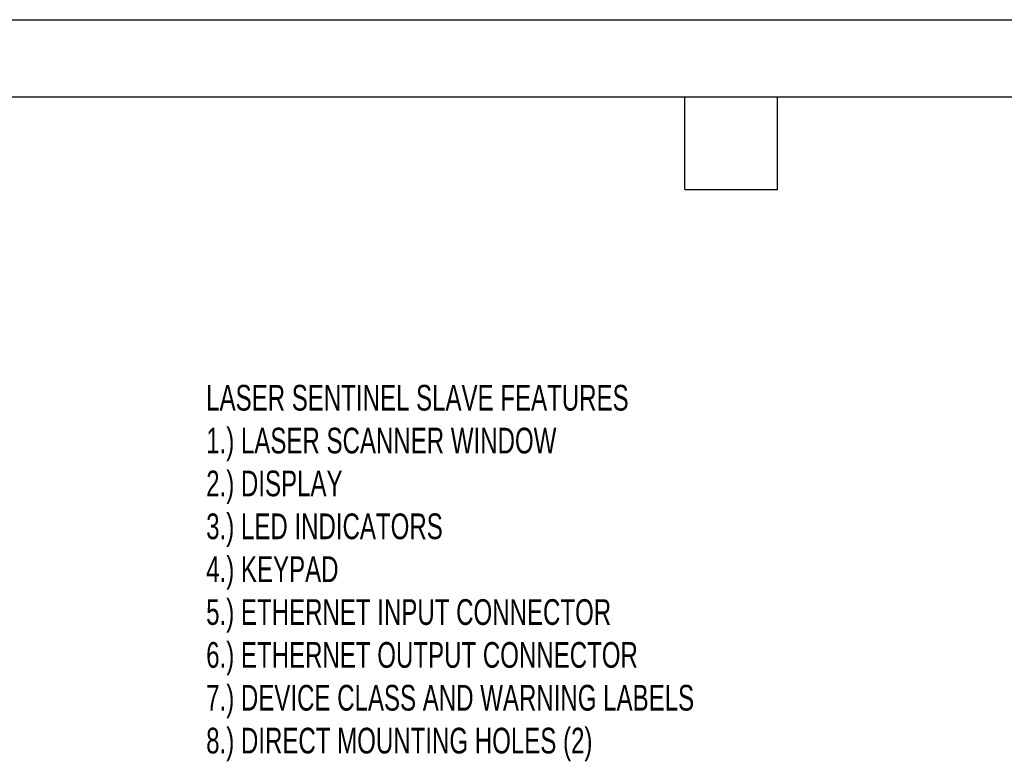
# Model space of a CAD drawing. Header units: millimetres. Extents: x 0 to 768, y 0 to 594.
# Tile 110 of 145: x 223 to 446, y 426 to 594. Entities that reach past the tile are written whole.
import ezdxf

# ---------------------------------------------------------------- set-up
doc = ezdxf.new("R2010")
doc.units = ezdxf.units.MM
doc.header["$LTSCALE"] = 2.75
doc.layers.add('DIMENSIONS', color=140, linetype='Continuous', lineweight=25)
doc.layers.add('TEXT', color=140, linetype='Continuous', lineweight=25)
doc.styles.add('SLDTEXTSTYLE0', font='TXT', dxfattribs={"width": 0.7})

msp = doc.modelspace()

# ---------------------------------------------------------------- linework, layer by layer
at = {"color": 7, "linetype": 'Continuous'}
msp.add_line((0.01, 593.73), (768.36, 593.73), dxfattribs=at)
at = {"layer": 'TEXT'}
for p, q in [((17.46, 576.26), (750.89, 576.26)), ((373.7, 555.31), (373.7, 576.26)), ((394.65, 555.31), (394.65, 576.26)), ((373.7, 555.31), (394.65, 555.31))]:
    msp.add_line(p, q, dxfattribs=at)

# ---------------------------------------------------------------- texts
at = {"layer": 'DIMENSIONS', "insert": (265.26, 511.06), "char_height": 5.82083, "attachment_point": 1, "style": 'SLDTEXTSTYLE0'}
msp.add_mtext('LASER SENTINEL SLAVE FEATURES^J1.) LASER SCANNER WINDOW^J2.) DISPLAY^J3.) LED INDICATORS^J4.) KEYPAD^J5.) ETHERNET INPUT CONNECTOR^J6.) ETHERNET OUTPUT CONNECTOR^J7.) DEVICE CLASS AND WARNING LABELS^J8.) DIRECT MOUNTING HOLES (2)', dxfattribs=at)

doc.saveas('drawing.dxf')
